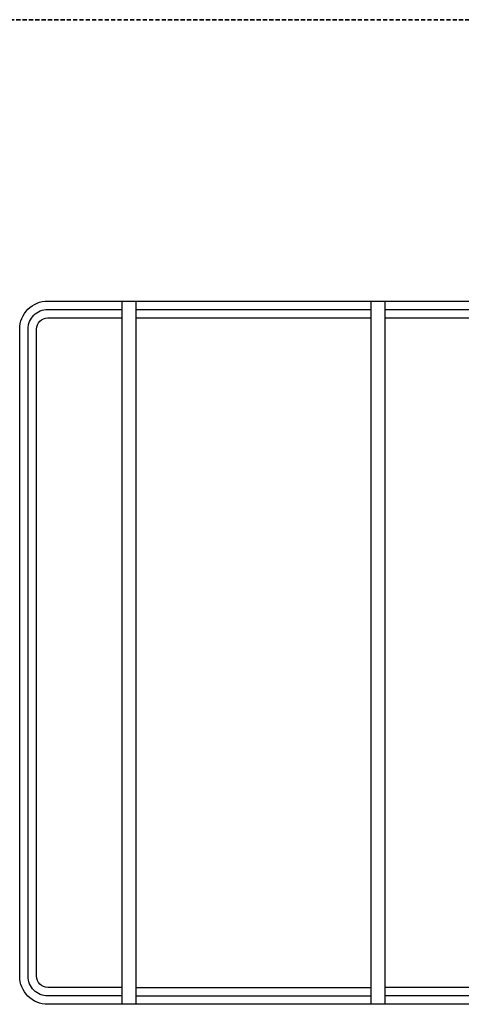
# Model space of a CAD drawing. Header units: millimetres. Extents: x 17747 to 112039, y -74980 to 446921.
# Tile 228 of 256: x 63985 to 64142, y 182978 to 183328. Entities that reach past the tile are written whole.
import ezdxf

# ---------------------------------------------------------------- set-up
doc = ezdxf.new("R2010")
doc.units = ezdxf.units.MM
doc.linetypes.add('ČÁRKOVANÁ', pattern=[0.75, 0.5, -0.25])
doc.layers.add('UT_POTRUBI - ZPÁTEČKA', color=5, linetype='Continuous', lineweight=35)

msp = doc.modelspace()

# ---------------------------------------------------------------- linework, layer by layer
at = {"color": 0, "lineweight": -2}
for points in [[(64021.35, 182978.44), (63994.66, 182978.44, -0.414214), (63984.66, 182988.44), (63984.66, 183218.44, -0.414214), (63994.66, 183228.44), (64374.66, 183228.44, -0.414214), (64384.66, 183218.44), (64384.66, 182988.44, -0.414214), (64374.66, 182978.44), (64021.14, 182978.44)], [(64021.14, 182981.44), (63994.66, 182981.44, -0.414214), (63987.66, 182988.44), (63987.66, 183218.44, -0.414214), (63994.66, 183225.44), (64021.14, 183225.44)], [(64021.14, 182984.44), (63994.66, 182984.44, -0.414214), (63990.66, 182988.44), (63990.66, 183218.44, -0.414214), (63994.66, 183222.44), (64021.14, 183222.44)]]:
    msp.add_lwpolyline(points, format="xyb", dxfattribs=at)
for points in [[(64021.14, 182978.44), (64021.14, 183228.44)], [(64026.14, 182978.44), (64026.14, 183228.44)], [(64026.14, 183225.44), (64109.66, 183225.44)], [(64109.66, 182978.44), (64109.66, 183228.44)], [(64114.66, 182978.44), (64114.66, 183228.44)], [(64114.66, 183225.44), (64264.66, 183225.44)], [(64026.14, 183222.44), (64109.66, 183222.44)], [(64114.66, 183222.44), (64264.66, 183222.44)], [(64026.14, 182984.44), (64109.66, 182984.44)], [(64264.66, 182984.44), (64114.66, 182984.44)], [(64026.14, 182981.44), (64109.66, 182981.44)], [(64264.66, 182981.44), (64114.66, 182981.44)]]:
    msp.add_lwpolyline(points, dxfattribs=at)
at = {"layer": 'UT_POTRUBI - ZPÁTEČKA', "linetype": 'ČÁRKOVANÁ', "ltscale": 3}
msp.add_line((63904.66, 183328.44), (64859.66, 183328.44), dxfattribs=at)

doc.saveas('drawing.dxf')
